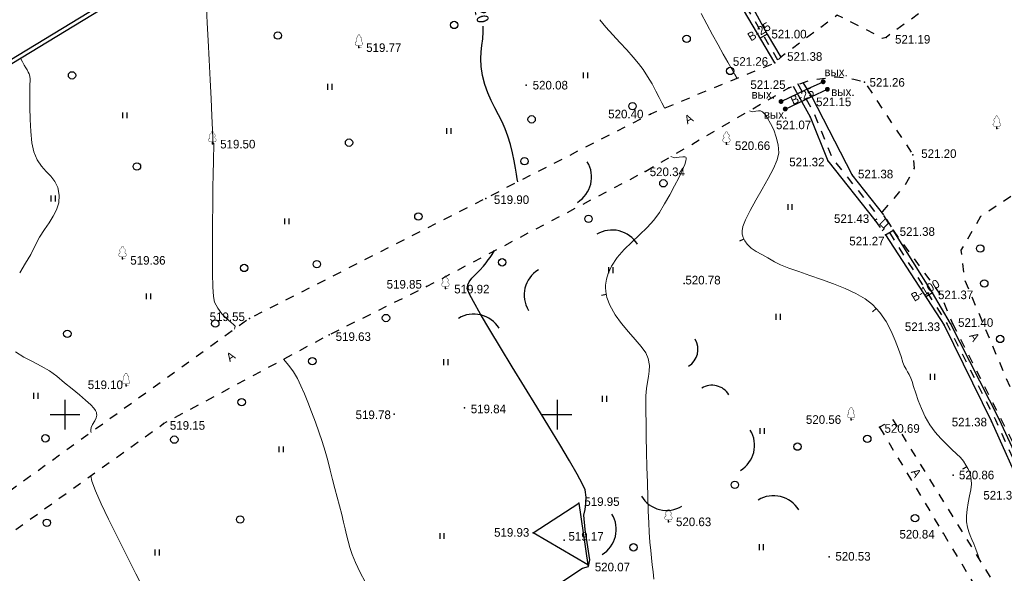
# Model space of a CAD drawing. Header units: millimetres. Extents: x 767170 to 66149698, y -983507 to 2493658.
# Tile 21 of 256: x 1396462 to 1496520, y -744723 to -688462. Entities that reach past the tile are written whole.
import ezdxf

# ---------------------------------------------------------------- set-up
doc = ezdxf.new("R2010")
doc.units = ezdxf.units.MM
doc.linetypes.add('Д_ТРОТ_ТРУБА', pattern=[3, 1.5, -1.5])
doc.linetypes.add('ДОРОГИ_СТРОЯЩ', pattern=[9, 8, -1])
for name, color, linetype in [('(001) Сетка', 92, 'Continuous'), ('(004) Точки рельефа', 7, 'Continuous'), ('(014) Водопровод', 5, 'ИК_Водопровод -------в--------'), ('(022) Возд. Линии', 7, 'Continuous'), ('(025) Дорога', 7, 'Continuous'), ('(028) Гидротехн.', 7, 'Continuous'), ('(031) Горизонтали', 42, 'Continuous'), ('(035) Откосы', 7, 'Continuous'), ('(036) Растительность', 7, 'Continuous'), ('(038) Деревья', 7, 'Continuous'), ('(040) Ограда', 7, 'Continuous'), ('C-TOPO-MAJR', 9, 'Continuous')]:
    doc.layers.add(name, color=color, linetype=linetype)
doc.layers.add('(032) Горизонтали утолщенные', color=32, linetype='Continuous', lineweight=30)
doc.layers.add('(042) Бергштрих', color=32, linetype='Continuous', lineweight=30)
doc.styles.add('BM-431', font='txt')
doc.styles.add('D-431', font='txt')
doc.styles.get("Standard").update_dxf_attribs({"font": 'isocpeui.ttf'})
doc.styles.add('СПДС', font='isocpeur.ttf')
doc.linetypes.add('GAZ_VOZDUSH', pattern='A,1,-2,["~",Standard,S=3,R=0,X=-1.5,Y=-1.5],-1,10', length=14)
doc.linetypes.add('ИК_Водопровод -------в--------', pattern='A,9,-0.6,["В",Standard,S=1.2,R=0,X=0,Y=-0.6],-1.2', length=10.8)
doc.linetypes.add('ОГРАДА_БЕТ', pattern='A,4,["|",Standard,S=0.8,R=0,X=0,Y=-0.8],4', length=8)
doc.linetypes.add('ОТКОСЫ_УКРЕП', pattern='A,0.5,["|",Standard,S=1.2,R=0,X=0,Y=-1.2],0.8,[".",Standard,S=1,R=0.1,X=0.1,Y=-1.2],0.1,["|",Standard,S=0.5,R=0,X=0,Y=-0.5],0', length=1.4)

# ---------------------------------------------------------------- blocks, each defined once
blk = doc.blocks.new('d')
at = {"layer": '(038) Деревья'}
blk.add_ellipse((0, 0), major_axis=(0.265, 0.265), ratio=1, start_param=5.497787, end_param=11.780972, dxfattribs=at)
blk = doc.blocks.new('I04010')
for p, q in [((-0.412273, 0.007146), (-0.412273, 1.207146)), ((0.387727, 1.207146), (0.387727, 0.007146))]:
    blk.add_line(p, q)
blk = doc.blocks.new('Setka')
at = {"layer": '(001) Сетка'}
for p, q in [((0, 1.5), (0, -1.5)), ((-1.5, 0), (1.5, 0))]:
    blk.add_line(p, q, dxfattribs=at)
blk = doc.blocks.new('karagach-flat-26')
at = {"layer": '(038) Деревья', "const_width": 0.0375}
for points in [[(-0.21, 1.01, 0.430853), (-0.26, 0.75, 0.548276)], [(-0.21, 1.01, 0.181567), (-0.12, 1.16, 0.303004)], [(0, 1.31, 0.246034), (-0.12, 1.16, 0.489079)], [(0, 1.31, -0.246034), (0.12, 1.16, -0.489079)], [(0.21, 1.01, -0.181567), (0.12, 1.16, -0.303004)], [(0.21, 1.01, -0.430853), (0.26, 0.75, -0.548276)], [(-0.31, 0.56, 0.626949), (-0.22, 0.21, 0.702465)], [(-0.31, 0.56, 0.383603), (-0.26, 0.75, 0.352912)], [(0.31, 0.56, -0.626949), (0.22, 0.21, -0.702465)], [(0.31, 0.56, -0.383603), (0.26, 0.75, -0.352912)]]:
    blk.add_lwpolyline(points, format="xyb", dxfattribs=at)
for points in [[(0, 0.21), (-0.22, 0.21)], [(0, 0), (0, 0.21)], [(0, 0.21), (0.22, 0.21)], [(0, 0), (0.28, 0)]]:
    blk.add_lwpolyline(points, dxfattribs=at)
at = {"layer": '(038) Деревья'}
blk.add_lwpolyline([(0, 0), (0, 0.21)], dxfattribs=at)
blk = doc.blocks.new('karagach-flat-45')
at = {"layer": '(038) Деревья', "const_width": 0.0375}
for points in [[(-0.21, 1.01, 0.430853), (-0.26, 0.75, 0.548276)], [(-0.21, 1.01, 0.181567), (-0.12, 1.16, 0.303004)], [(0, 1.31, 0.246034), (-0.12, 1.16, 0.489079)], [(0, 1.31, -0.246034), (0.12, 1.16, -0.489079)], [(0.21, 1.01, -0.181567), (0.12, 1.16, -0.303004)], [(0.21, 1.01, -0.430853), (0.26, 0.75, -0.548276)], [(-0.31, 0.56, 0.626949), (-0.22, 0.21, 0.702465)], [(-0.31, 0.56, 0.383603), (-0.26, 0.75, 0.352912)], [(0.31, 0.56, -0.626949), (0.22, 0.21, -0.702465)], [(0.31, 0.56, -0.383603), (0.26, 0.75, -0.352912)]]:
    blk.add_lwpolyline(points, format="xyb", dxfattribs=at)
for points in [[(0, 0.21), (-0.22, 0.21)], [(0, 0), (0, 0.21)], [(0, 0.21), (0.22, 0.21)], [(0, 0), (0.28, 0)]]:
    blk.add_lwpolyline(points, dxfattribs=at)
at = {"layer": '(038) Деревья'}
blk.add_lwpolyline([(0, 0), (0, 0.21)], dxfattribs=at)
blk = doc.blocks.new('karagach-flat-49')
at = {"layer": '(038) Деревья', "const_width": 0.0375}
for points in [[(-0.21, 1.01, 0.430853), (-0.26, 0.75, 0.548276)], [(-0.21, 1.01, 0.181567), (-0.12, 1.16, 0.303004)], [(0, 1.31, 0.246034), (-0.12, 1.16, 0.489079)], [(0, 1.31, -0.246034), (0.12, 1.16, -0.489079)], [(0.21, 1.01, -0.181567), (0.12, 1.16, -0.303004)], [(0.21, 1.01, -0.430853), (0.26, 0.75, -0.548276)], [(-0.31, 0.56, 0.626949), (-0.22, 0.21, 0.702465)], [(-0.31, 0.56, 0.383603), (-0.26, 0.75, 0.352912)], [(0.31, 0.56, -0.626949), (0.22, 0.21, -0.702465)], [(0.31, 0.56, -0.383603), (0.26, 0.75, -0.352912)]]:
    blk.add_lwpolyline(points, format="xyb", dxfattribs=at)
for points in [[(0, 0.21), (-0.22, 0.21)], [(0, 0), (0, 0.21)], [(0, 0.21), (0.22, 0.21)], [(0, 0), (0.28, 0)]]:
    blk.add_lwpolyline(points, dxfattribs=at)
at = {"layer": '(038) Деревья'}
blk.add_lwpolyline([(0, 0), (0, 0.21)], dxfattribs=at)
blk = doc.blocks.new('karagach-flat-48-flat-1')
at = {"layer": '(038) Деревья', "const_width": 0.0375}
for points in [[(-0.21, 1.01, 0.430853), (-0.26, 0.75, 0.548276)], [(-0.21, 1.01, 0.181567), (-0.12, 1.16, 0.303004)], [(0, 1.31, 0.246034), (-0.12, 1.16, 0.489079)], [(0, 1.31, -0.246034), (0.12, 1.16, -0.489079)], [(0.21, 1.01, -0.181567), (0.12, 1.16, -0.303004)], [(0.21, 1.01, -0.430853), (0.26, 0.75, -0.548276)], [(-0.31, 0.56, 0.626949), (-0.22, 0.21, 0.702465)], [(-0.31, 0.56, 0.383603), (-0.26, 0.75, 0.352912)], [(0.31, 0.56, -0.626949), (0.22, 0.21, -0.702465)], [(0.31, 0.56, -0.383603), (0.26, 0.75, -0.352912)]]:
    blk.add_lwpolyline(points, format="xyb", dxfattribs=at)
for points in [[(0, 0.21), (-0.22, 0.21)], [(0, 0), (0, 0.21)], [(0, 0.21), (0.22, 0.21)], [(0, 0), (0.28, 0)]]:
    blk.add_lwpolyline(points, dxfattribs=at)
at = {"layer": '(038) Деревья'}
blk.add_lwpolyline([(0, 0), (0, 0.21)], dxfattribs=at)
blk = doc.blocks.new('karagach-flat-47-flat-1')
at = {"layer": '(038) Деревья', "const_width": 0.0375}
for points in [[(-0.21, 1.01, 0.430853), (-0.26, 0.75, 0.548276)], [(-0.21, 1.01, 0.181567), (-0.12, 1.16, 0.303004)], [(0, 1.31, 0.246034), (-0.12, 1.16, 0.489079)], [(0, 1.31, -0.246034), (0.12, 1.16, -0.489079)], [(0.21, 1.01, -0.181567), (0.12, 1.16, -0.303004)], [(0.21, 1.01, -0.430853), (0.26, 0.75, -0.548276)], [(-0.31, 0.56, 0.626949), (-0.22, 0.21, 0.702465)], [(-0.31, 0.56, 0.383603), (-0.26, 0.75, 0.352912)], [(0.31, 0.56, -0.626949), (0.22, 0.21, -0.702465)], [(0.31, 0.56, -0.383603), (0.26, 0.75, -0.352912)]]:
    blk.add_lwpolyline(points, format="xyb", dxfattribs=at)
for points in [[(0, 0.21), (-0.22, 0.21)], [(0, 0), (0, 0.21)], [(0, 0.21), (0.22, 0.21)], [(0, 0), (0.28, 0)]]:
    blk.add_lwpolyline(points, dxfattribs=at)
at = {"layer": '(038) Деревья'}
blk.add_lwpolyline([(0, 0), (0, 0.21)], dxfattribs=at)
blk = doc.blocks.new('karagach-flat-46-flat-1')
at = {"layer": '(038) Деревья', "const_width": 0.0375}
for points in [[(-0.21, 1.01, 0.430853), (-0.26, 0.75, 0.548276)], [(-0.21, 1.01, 0.181567), (-0.12, 1.16, 0.303004)], [(0, 1.31, 0.246034), (-0.12, 1.16, 0.489079)], [(0, 1.31, -0.246034), (0.12, 1.16, -0.489079)], [(0.21, 1.01, -0.181567), (0.12, 1.16, -0.303004)], [(0.21, 1.01, -0.430853), (0.26, 0.75, -0.548276)], [(-0.31, 0.56, 0.626949), (-0.22, 0.21, 0.702465)], [(-0.31, 0.56, 0.383603), (-0.26, 0.75, 0.352912)], [(0.31, 0.56, -0.626949), (0.22, 0.21, -0.702465)], [(0.31, 0.56, -0.383603), (0.26, 0.75, -0.352912)]]:
    blk.add_lwpolyline(points, format="xyb", dxfattribs=at)
for points in [[(0, 0.21), (-0.22, 0.21)], [(0, 0), (0, 0.21)], [(0, 0.21), (0.22, 0.21)], [(0, 0), (0.28, 0)]]:
    blk.add_lwpolyline(points, dxfattribs=at)
at = {"layer": '(038) Деревья'}
blk.add_lwpolyline([(0, 0), (0, 0.21)], dxfattribs=at)
blk = doc.blocks.new('karagach-flat-30-flat-1-flat-1')
at = {"layer": '(038) Деревья', "const_width": 0.0375}
for points in [[(-0.21, 1.01, 0.430853), (-0.26, 0.75, 0.548276)], [(-0.21, 1.01, 0.181567), (-0.12, 1.16, 0.303004)], [(0, 1.31, 0.246034), (-0.12, 1.16, 0.489079)], [(0, 1.31, -0.246034), (0.12, 1.16, -0.489079)], [(0.21, 1.01, -0.181567), (0.12, 1.16, -0.303004)], [(0.21, 1.01, -0.430853), (0.26, 0.75, -0.548276)], [(-0.31, 0.56, 0.626949), (-0.22, 0.21, 0.702465)], [(-0.31, 0.56, 0.383603), (-0.26, 0.75, 0.352912)], [(0.31, 0.56, -0.626949), (0.22, 0.21, -0.702465)], [(0.31, 0.56, -0.383603), (0.26, 0.75, -0.352912)]]:
    blk.add_lwpolyline(points, format="xyb", dxfattribs=at)
for points in [[(0, 0.21), (-0.22, 0.21)], [(0, 0), (0, 0.21)], [(0, 0.21), (0.22, 0.21)], [(0, 0), (0.28, 0)]]:
    blk.add_lwpolyline(points, dxfattribs=at)
at = {"layer": '(038) Деревья'}
blk.add_lwpolyline([(0, 0), (0, 0.21)], dxfattribs=at)
blk = doc.blocks.new('karagach-flat-76')
at = {"layer": '(038) Деревья', "const_width": 0.0375}
for points in [[(-0.21, 1.01, 0.430853), (-0.26, 0.75, 0.548276)], [(-0.21, 1.01, 0.181567), (-0.12, 1.16, 0.303004)], [(0, 1.31, 0.246034), (-0.12, 1.16, 0.489079)], [(0, 1.31, -0.246034), (0.12, 1.16, -0.489079)], [(0.21, 1.01, -0.181567), (0.12, 1.16, -0.303004)], [(0.21, 1.01, -0.430853), (0.26, 0.75, -0.548276)], [(-0.31, 0.56, 0.626949), (-0.22, 0.21, 0.702465)], [(-0.31, 0.56, 0.383603), (-0.26, 0.75, 0.352912)], [(0.31, 0.56, -0.626949), (0.22, 0.21, -0.702465)], [(0.31, 0.56, -0.383603), (0.26, 0.75, -0.352912)]]:
    blk.add_lwpolyline(points, format="xyb", dxfattribs=at)
for points in [[(0, 0.21), (-0.22, 0.21)], [(0, 0), (0, 0.21)], [(0, 0.21), (0.22, 0.21)], [(0, 0), (0.28, 0)]]:
    blk.add_lwpolyline(points, dxfattribs=at)
at = {"layer": '(038) Деревья'}
blk.add_lwpolyline([(0, 0), (0, 0.21)], dxfattribs=at)
blk = doc.blocks.new('karagach-flat-77')
at = {"layer": '(038) Деревья', "const_width": 0.0375}
for points in [[(-0.21, 1.01, 0.430853), (-0.26, 0.75, 0.548276)], [(-0.21, 1.01, 0.181567), (-0.12, 1.16, 0.303004)], [(0, 1.31, 0.246034), (-0.12, 1.16, 0.489079)], [(0, 1.31, -0.246034), (0.12, 1.16, -0.489079)], [(0.21, 1.01, -0.181567), (0.12, 1.16, -0.303004)], [(0.21, 1.01, -0.430853), (0.26, 0.75, -0.548276)], [(-0.31, 0.56, 0.626949), (-0.22, 0.21, 0.702465)], [(-0.31, 0.56, 0.383603), (-0.26, 0.75, 0.352912)], [(0.31, 0.56, -0.626949), (0.22, 0.21, -0.702465)], [(0.31, 0.56, -0.383603), (0.26, 0.75, -0.352912)]]:
    blk.add_lwpolyline(points, format="xyb", dxfattribs=at)
for points in [[(0, 0.21), (-0.22, 0.21)], [(0, 0), (0, 0.21)], [(0, 0.21), (0.22, 0.21)], [(0, 0), (0.28, 0)]]:
    blk.add_lwpolyline(points, dxfattribs=at)
at = {"layer": '(038) Деревья'}
blk.add_lwpolyline([(0, 0), (0, 0.21)], dxfattribs=at)
blk = doc.blocks.new('A$C27c3a978')
at = {"layer": '(014) Водопровод', "linetype": 'ByBlock'}
h = blk.add_hatch(color=0, dxfattribs=at)
edge = h.paths.add_edge_path()
edge.add_arc((-34667, 10774), 250, 0, 360)
h = blk.add_hatch(color=0, dxfattribs=at)
edge = h.paths.add_edge_path()
edge.add_arc((-34241, 10014), 250, 0, 360)
h = blk.add_hatch(color=0, dxfattribs=at)
edge = h.paths.add_edge_path()
edge.add_arc((-38948, 8769), 250, 0, 360)
h = blk.add_hatch(color=0, dxfattribs=at)
edge = h.paths.add_edge_path()
edge.add_arc((-38521, 8009), 250, 0, 360)
at = {"layer": '(004) Точки рельефа', "color": 7, "linetype": 'ByBlock', "lineweight": -2}
for p in [(-40360, 15616), (-28279, 15291), (-81843, 14261), (-38968, 13289), (-39584, 12685), (-64854, 10428), (-38144, 10164), (-30456, 10733), (-35830, 9290), (-52221, 7498), (-35981, 7197), (-17030, 6029), (-96739, 4457), (-44499, 4428), (-25547, 3367), (-34188, 2739), (-52769, 1661), (-31716, 1308), (-68965, -1076), (-29401, -3293), (-28317, -4782), (-27563, -4314), (-105870, -7219), (-48793, -9737), (-74971, -10028), (-73054, -10240), (-23567, -10673), (-92979, -13284), (-22356, -13943), (-21527, -13774), (-84875, -14932), (-105514, -20128), (-78277, -22989), (-71113, -22352), (-101690, -23957), (-31829, -23586), (-17545, -23752), (-16777, -23512), (-28935, -24341), (-21448, -29201), (-59509, -32033), (-50393, -33953), (-64133, -35075), (-60985, -35806), (-22474, -35101), (-34044, -37485), (-58569, -38325)]:
    blk.add_point(p, dxfattribs=at)
at = {"layer": '(014) Водопровод', "linetype": 'GAZ_VOZDUSH', "ltscale": 600, "flags": 128}
for points in [[(-40360, 15616), (-41066, 15200)], [(-38948, 8769), (-36256, 10050), (-34667, 10774)], [(-38521, 8009), (-35830, 9290), (-34241, 10014)], [(-23567, -10673), (-24229, -11066)]]:
    blk.add_lwpolyline(points, dxfattribs=at)
at = {"layer": '(025) Дорога', "linetype": 'Д_ТРОТ_ТРУБА', "ltscale": 600, "flags": 128}
for points in [[(1354, -47618), (806, -47244), (-9512, -32410), (-13261, -25950), (-20253, -9414), (-20643, -6347), (-18634, -2891), (-14246, 92), (-1152, 7194), (42887, -1735), (63781, -7480), (44243, -21816), (40859, -24347)], [(-29401, -3293), (-28317, -4782), (-27563, -4314), (-28528, -2735), (-29401, -3293)], [(-27563, -4314), (-22692, -10945), (-21527, -13774)], [(-21527, -13774), (-10957, -34627), (-8907, -36746), (-214, -49859)], [(-28935, -24341), (-22474, -35101), (-7813, -59409), (-6343, -58688), (-16311, -41748), (-27556, -23565), (-28935, -24341)]]:
    blk.add_lwpolyline(points, dxfattribs=at)
at = {"layer": '(028) Гидротехн.', "color": 3, "linetype": 'Д_ТРОТ_ТРУБА', "ltscale": 600, "flags": 128}
for points in [[(-39270, 12978), (-50038, 31257), (-55749, 41681), (-58985, 48059)], [(-37292, 10592), (-35545, 7476), (-33752, 3018), (-28965, -3014)], [(-27940, -4548), (-22064, -13841), (-17156, -23578), (-13848, -30858), (-11411, -34934), (-10859, -35544), (-5602, -43596), (-3309, -46905)]]:
    blk.add_lwpolyline(points, dxfattribs=at)
at = {"layer": '(028) Гидротехн.', "ltscale": 600}
for points in [[(-58533, 48232), (-56728, 45241), (-51498, 35021), (-46208, 26379), (-40360, 15616), (-38968, 13289)], [(-39584, 12685), (-50352, 30964), (-56063, 41388), (-59300, 47766)], [(-37728, 10313), (-35981, 7197), (-34188, 2739), (-29401, -3293)], [(-28517, -2753), (-31716, 1308), (-35830, 9290), (-36690, 10687)], [(-28317, -4782), (-22356, -13943), (-17545, -23752), (-14268, -31067), (-11702, -35036), (-11227, -35695), (-5894, -43698), (-3519, -47042)], [(-3100, -46769), (-5448, -43288), (-10572, -35262), (-11208, -34618), (-13467, -30672), (-16777, -23512), (-21712, -13802), (-23567, -10673), (-27563, -4314)]]:
    blk.add_lwpolyline(points, dxfattribs=at)
at = {"layer": '(031) Горизонтали', "color": 42, "linetype": 'Continuous', "lineweight": 0, "ltscale": 600}
for points in [[(-43408, 11115), (-43636, 11503), (-43960, 12061), (-44363, 12766), (-44833, 13597), (-45353, 14530), (-45908, 15543), (-46484, 16614), (-47065, 17719)], [(-50789, 8085), (-50875, 8258), (-51058, 8637), (-51326, 9176), (-51665, 9830), (-52062, 10555), (-52503, 11304), (-52976, 12034), (-53423, 12626), (-53986, 13293), (-54634, 14015), (-55330, 14775), (-56043, 15552), (-56738, 16329), (-57380, 17086)], [(-94494, -14375), (-94456, -14224), (-94412, -14066), (-94544, -13932), (-94863, -13661), (-95294, -13273), (-95761, -12790), (-96191, -12233), (-96507, -11624), (-96608, -11062), (-96677, -10065), (-96720, -8724), (-96740, -7129), (-96741, -5373), (-96729, -3546), (-96707, -1739), (-96680, -44), (-96651, 1448), (-96625, 2647), (-96607, 3461), (-96600, 3800), (-96601, 4084), (-96601, 4322), (-96602, 4429), (-96615, 4479), (-96631, 4528), (-96654, 4575), (-96675, 4623), (-96691, 4966), (-96733, 5903), (-96796, 7305), (-96875, 9043), (-96965, 10988), (-97062, 13012), (-97160, 14985), (-97253, 16779), (-97337, 18266)], [(-109057, -24858), (-109080, -24772), (-109095, -24604), (-109052, -24363), (-108911, -24054), (-108685, -23674), (-108540, -23360), (-108491, -23112), (-108501, -22939), (-108522, -22849), (-108545, -22782), (-108616, -22641), (-108780, -22407), (-109094, -22060), (-109617, -21571), (-110256, -21030), (-110978, -20441), (-111751, -19813), (-112542, -19152), (-113294, -18605), (-114138, -18121), (-115025, -17663), (-115905, -17196), (-116729, -16683)], [(-116319, -8633), (-115726, -7672), (-115195, -6769), (-114774, -5945), (-114303, -5027), (-113810, -4242), (-113333, -3546), (-112906, -2893), (-112567, -2238), (-112352, -1535), (-112297, -740), (-112434, 23), (-112736, 638), (-113151, 1168), (-113625, 1673), (-114106, 2216), (-114542, 2858), (-114879, 3661), (-115075, 4585), (-115197, 5711), (-115263, 6944), (-115287, 8188), (-115285, 9347), (-115272, 10325), (-115264, 11026), (-115277, 11353), (-115354, 11585), (-115448, 11760), (-115571, 11978), (-115693, 12203), (-115848, 12475), (-116033, 12793), (-116247, 13159)], [(-18731, -37836), (-18918, -37360), (-19144, -36739), (-19353, -36187), (-19549, -35741), (-19727, -35347), (-19881, -34949), (-20005, -34495), (-20093, -33930), (-20103, -33339), (-20036, -32683), (-19923, -31998), (-19793, -31319), (-19678, -30683), (-19609, -30123), (-19615, -29677), (-19701, -29214), (-19813, -28844), (-19962, -28515), (-20161, -28174), (-20421, -27767), (-20702, -27420), (-21104, -27026), (-21594, -26577), (-22143, -26066), (-22718, -25484), (-23288, -24824), (-23821, -24077), (-24286, -23262), (-24676, -22428), (-24999, -21614), (-25262, -20859), (-25473, -20202), (-25640, -19682), (-25769, -19337), (-25943, -18980), (-26088, -18707), (-26238, -18436), (-26425, -18085), (-26558, -17740), (-26748, -17159), (-27005, -16398), (-27338, -15513), (-27758, -14561), (-28274, -13597), (-28898, -12677), (-29639, -11857), (-30395, -11276), (-31344, -10733), (-32434, -10227), (-33613, -9754), (-34827, -9314), (-36026, -8903), (-37157, -8520), (-38167, -8163), (-39005, -7829), (-39617, -7517), (-40288, -7122), (-40912, -6780), (-41478, -6458), (-41972, -6121), (-42381, -5739), (-42640, -5376), (-42789, -5061), (-42866, -4826), (-42897, -4700), (-42913, -4595), (-42908, -4356), (-42819, -3933), (-42568, -3264), (-42093, -2300), (-41501, -1243), (-40861, -147), (-40241, 935), (-39710, 1948), (-39336, 2840), (-39187, 3558), (-39245, 4351), (-39428, 5136), (-39696, 5877), (-40011, 6542), (-40333, 7094), (-40570, 7434), (-40721, 7616), (-40805, 7700), (-40842, 7729), (-40902, 7767), (-41031, 7813), (-41238, 7823), (-41522, 7776), (-41862, 7730), (-42145, 7838)], [(-51876, -39768), (-51950, -39016), (-52031, -38316), (-52115, -37616), (-52197, -36864), (-52274, -36008), (-52343, -34996), (-52389, -34046), (-52437, -32847), (-52484, -31463), (-52530, -29955), (-52573, -28385), (-52612, -26815), (-52645, -25307), (-52671, -23924), (-52688, -22727), (-52696, -21778), (-52693, -21140), (-52636, -20380), (-52530, -19750), (-52415, -19192), (-52334, -18643), (-52329, -18042), (-52442, -17330), (-52695, -16764), (-53159, -16123), (-53770, -15410), (-54460, -14631), (-55163, -13791), (-55813, -12893), (-56342, -11942), (-56636, -11147), (-56757, -10533), (-56782, -10114), (-56777, -9903), (-56760, -9693), (-56695, -9283), (-56526, -8695), (-56182, -7956), (-55600, -7092), (-54896, -6282), (-54120, -5510), (-53323, -4762), (-52556, -4022), (-51870, -3277), (-51314, -2512), (-50781, -1614), (-50263, -701), (-49779, 190), (-49350, 1024), (-48997, 1764), (-48740, 2373), (-48617, 2743), (-48580, 2939), (-48585, 3027), (-48596, 3057), (-48631, 3101), (-48731, 3154), (-48944, 3164), (-49301, 3109), (-49770, 3057), (-50145, 3186)], [(-81213, -40042), (-81728, -39090), (-82192, -38092), (-82517, -37271), (-82763, -36554), (-82952, -35903), (-83106, -35281), (-83248, -34649), (-83400, -33971), (-83584, -33207), (-83823, -32321), (-84061, -31452), (-84293, -30553), (-84526, -29630), (-84765, -28685), (-85016, -27725), (-85287, -26752), (-85582, -25771), (-85909, -24787), (-86273, -23804), (-86680, -22752), (-87046, -21798), (-87390, -20928), (-87734, -20131), (-88097, -19394), (-88499, -18704), (-88960, -18048), (-89499, -17414)], [(-99753, -49386), (-99765, -49195), (-99772, -49033), (-99754, -48860), (-99757, -48692), (-99815, -48524), (-99941, -48219), (-100117, -47817), (-100325, -47355), (-100546, -46873), (-100763, -46442), (-101218, -45568), (-101864, -44332), (-102658, -42811), (-103554, -41084), (-104509, -39229), (-105479, -37326), (-106418, -35451), (-107282, -33685), (-108026, -32105), (-108607, -30791), (-108979, -29820), (-109099, -29271)]]:
    blk.add_lwpolyline(points, dxfattribs=at)
at = {"layer": '(032) Горизонтали утолщенные', "color": 32, "linetype": 'Continuous', "lineweight": 30, "ltscale": 600}
for points in [[(-59122, -38647), (-58503, -38492), (-58392, -37817), (-58392, -37817), (-58392, -37817), (-58392, -37817), (-58845, -34730), (-58845, -34730), (-58985, -33263), (-58863, -32677), (-58770, -32085), (-58755, -31441), (-58867, -30697), (-59113, -30113), (-59653, -29104), (-60437, -27743), (-61416, -26102), (-62538, -24253), (-63754, -22268), (-65014, -20221), (-66267, -18182), (-67463, -16225), (-68552, -14422), (-69484, -12845), (-70208, -11567), (-70604, -10807), (-70778, -10416), (-70829, -10248), (-70833, -10194), (-70822, -10074), (-70772, -9848), (-70639, -9539), (-70379, -9173), (-69975, -8765), (-69554, -8377), (-69193, -7975), (-68920, -7612), (-68697, -7328), (-68497, -7066), (-68292, -6772), (-68056, -6387)], [(-63686, -43780), (-63430, -43329), (-62530, -41722), (-61824, -40432), (-61824, -40432), (-61824, -40432), (-59122, -38647)]]:
    blk.add_lwpolyline(points, dxfattribs=at)
at = {"layer": '(035) Откосы', "linetype": 'ОТКОСЫ_УКРЕП', "ltscale": 600}
blk.add_lwpolyline([(-64133, -35075), (-59509, -32033), (-58569, -38325), (-64133, -35075)], dxfattribs=at)
at = {"layer": '(042) Бергштрих', "color": 32, "linetype": 'Continuous', "lineweight": 30, "ltscale": 600}
for p, q in [((-42714, -5219), (-43166, -5432)), ((-56696, -10840), (-57187, -10937)), ((-29268, -12267), (-29639, -12602)), ((-20062, -28345), (-20494, -28597))]:
    blk.add_line(p, q, dxfattribs=at)
for centre, radius, start, end in [((-61205, 1088), 3000, 301.28657, 31.28657), ((-56116, -7287), 3000, 31.28657, 121.28657), ((-62055, -10896), 3000, 121.28657, 211.28657), ((-70174, -15829), 3000, 31.28657, 121.28657), ((-49393, -16424), 2000, 301.28657, 31.28657), ((-45966, -22064), 2000, 31.28657, 121.28657), ((-44639, -26173), 3000, 301.28657, 31.28657), ((-50578, -29782), 3000, 211.28657, 301.28657), ((-39706, -34291), 3000, 31.28657, 121.28657), ((-58697, -34716), 3000, 301.28657, 31.28657)]:
    blk.add_arc(centre, radius, start, end)
at = {"layer": '(001) Сетка', "xscale": 1000, "yscale": 1000, "zscale": 1000}
for p in [(-111715, -23050), (-61715, -23050)]:
    blk.add_blockref('Setka', p, dxfattribs=at)
at = {"layer": '(022) Возд. Линии', "xscale": 1000, "yscale": 1000, "zscale": 1000}
for name, p in [('karagach-flat-30-flat-1-flat-1', (-81843, 14261)), ('karagach-flat-26', (-17030, 6029)), ('karagach-flat-46-flat-1', (-96739, 4457)), ('karagach-flat-49', (-44499, 4428)), ('karagach-flat-47-flat-1', (-105870, -7219)), ('karagach-flat-45', (-73054, -10240)), ('karagach-flat-48-flat-1', (-105514, -20128)), ('karagach-flat-76', (-31829, -23586)), ('karagach-flat-77', (-50393, -33953))]:
    blk.add_blockref(name, p, dxfattribs=at)
at = {"layer": '(036) Растительность', "linetype": 'Continuous', "xscale": 500, "yscale": 500, "zscale": 500}
for p in [(-58817, 11124), (-84784, 9949), (-105622, 7067), (-72709, 5466), (-112911, -1392), (-38034, -2251), (-89166, -3714), (-56239, -8669), (-103225, -11335), (-39240, -13422), (-73000, -18034), (-23562, -19509), (-114664, -21441), (-56879, -21751), (-40871, -25014), (-89750, -26877), (-73395, -35686), (-102341, -37371), (-40944, -36834)]:
    blk.add_blockref('I04010', p, dxfattribs=at)
at = {"layer": '(038) Деревья', "linetype": 'Continuous', "xscale": 1000, "yscale": 1000, "zscale": 1000}
for p in [(-72168, 16550), (-90076, 15472), (-48543, 15149), (-44122, 11875), (-111000, 11427), (-54035, 8302), (-64293, 6959), (-82848, 4588), (-65028, 2700), (-104404, 2165), (-50905, 460), (-75802, -2919), (-58516, -3157), (-18703, -6171), (-93508, -8146), (-86129, -7755), (-67292, -7571), (-18293, -9716), (-79095, -13234), (-96440, -13797), (-111477, -14830), (-16678, -15362), (-86580, -17620), (-93759, -21778), (-113706, -25457), (-100604, -25589), (-37276, -26303), (-30185, -25516), (-43641, -30178), (-113555, -34036), (-93915, -33712), (-25335, -33569), (-53945, -36535)]:
    blk.add_blockref('d', p, dxfattribs=at)
at = {"layer": '(004) Точки рельефа', "linetype": 'ByBlock', "char_height": 875, "attachment_point": 4, "style": 'D-431'}
for s, insert in [('521.00', (-39928, 15612)), ('521.19', (-27362, 15086)), ('519.77', (-81107, 14236)), ('521.26', (-43840, 12830)), ('521.38', (-38332, 13338)), ('521.25', (-42067, 10481)), ('521.26', (-29952, 10710)), ('520.08', (-64188, 10424)), ('521.15', (-35388, 8729)), ('520.40', (-56514, 7490)), ('521.07', (-39465, 6390)), ('519.50', (-95946, 4431)), ('520.66', (-43633, 4276)), ('521.20', (-24701, 3469)), ('521.32', (-38113, 2613)), ('520.34', (-52294, 1618)), ('521.38', (-31128, 1391)), ('519.90', (-68128, -1213)), ('521.43', (-33567, -3139)), ('521.38', (-26892, -4452)), ('521.27', (-32012, -5424)), ('519.36', (-105077, -7376)), ('520.78', (-48668, -9387)), ('519.85', (-79029, -9811)), ('519.92', (-72159, -10302)), ('521.37', (-22997, -10883)), ('519.55', (-97012, -13111)), ('521.33', (-26364, -14129)), ('521.40', (-20958, -13697)), ('519.63', (-84207, -15128)), ('519.10', (-109403, -20022)), ('519.84', (-70480, -22479)), ('519.78', (-82182, -23073)), ('520.56', (-36421, -23556)), ('519.15', (-101057, -24155)), ('520.69', (-28434, -24463)), ('521.38', (-21601, -23813)), ('520.86', (-20868, -29192)), ('521.39', (-18390, -31246)), ('519.95', (-58938, -31894)), ('520.63', (-49623, -33950)), ('519.93', (-68109, -35027)), ('519.17', (-60552, -35423)), ('520.84', (-26917, -35209)), ('520.53', (-33426, -37456)), ('520.07', (-57876, -38543))]:
    blk.add_mtext(s, dxfattribs=dict(at, insert=insert))
at = {"layer": '(014) Водопровод', "color": 0, "linetype": 'Continuous', "style": 'BM-431'}
for s, rotation, p in [('В-25', 31.48625, (-42010, 14862)), ('В-25', 24.5898, (-37736, 8413)), ('В-100', 30.93146, (-25401, -11591))]:
    blk.add_text(s, height=875, rotation=rotation, dxfattribs=at).set_placement(p)
for p in [(-34543, 11345), (-41944, 9064), (-33851, 9330), (-40691, 7014)]:
    blk.add_text('вых.', height=875, dxfattribs=at).set_placement(p)
at = {"layer": '(025) Дорога', "linetype": 'ДОРОГИ_СТРОЯЩ', "style": 'BM-431'}
for s, rotation, p in [('A', 28.53961, (-48468, 6432)), ('Ц', 314.48424, (-29057, -3638)), ('A', 302.99783, (-19862, -15057)), ('A', 33.77613, (-94961, -17725)), ('A', 303.32802, (-25790, -28877))]:
    blk.add_text(s, height=875, rotation=rotation, dxfattribs=at).set_placement(p)
at = {"layer": 'C-TOPO-MAJR', "color": 32, "linetype": 'Continuous', "lineweight": 30, "insert": (-69470, 18019), "char_height": 1250, "width": 2398.75, "attachment_point": 5, "rotation": 283.07345, "style": 'СПДС', "bg_fill": 3, "box_fill_scale": 1.254, "bg_fill_color": 256, "bg_fill_true_color": 13158600, "bg_fill_transparency": 0}
blk.add_mtext('520', dxfattribs=at)
at = {"layer": '(025) Дорога', "linetype": 'Д_ТРОТ_ТРУБА', "ltscale": 600, "flags": 128}
blk.add_lwpolyline([(31408, 59341), (12887, 43852), (11499, 42551), (1677, 35789), (-11752, 25256), (-13817, 24499), (-14694, 24793), (-36093, 43695), (-42005, 52703), (-47281, 48124), (-40945, 41222), (-38075, 38127), (-21168, 21959), (-21168, 21070), (-21457, 20203), (-28279, 15291), (-28689, 15178), (-29438, 15613), (-33238, 17546), (-38968, 13289), (-39584, 12685), (-52221, 7498), (-68965, -1076), (-92979, -13284), (-117328, -30813), (-134879, -45975), (-135854, -46858), (-134072, -48828), (-125964, -41365), (-101690, -23957), (-84875, -14932), (-74971, -10028), (-52769, 1661), (-38144, 10164), (-35966, 10948), (-33321, 11295), (-31553, 11047), (-30456, 10733), (-25547, 3367), (-25420, 1997), (-26350, 272), (-28693, -2466), (-27563, -4314), (-27563, -4314), (-27563, -4314)], dxfattribs=at)
at = {"layer": '(032) Горизонтали утолщенные', "color": 32, "linetype": 'Continuous', "lineweight": 30, "ltscale": 600}
blk.add_lwpolyline([(-65690, 601), (-65756, 904), (-65839, 1383), (-65946, 2004), (-66079, 2735), (-66246, 3543), (-66451, 4397), (-66700, 5263), (-66971, 5999), (-67296, 6709), (-67656, 7411), (-68030, 8123), (-68400, 8863), (-68746, 9649), (-69049, 10498), (-69289, 11428), (-69427, 12331), (-69458, 13112), (-69418, 13813), (-69340, 14474), (-69261, 15136), (-69214, 15839), (-69229, 16416)], dxfattribs=at)
at = {"layer": '(040) Ограда', "ltscale": 600, "flags": 128}
blk.add_lwpolyline([(-61315, 68855), (-65578, 66237), (-56716, 49804), (-133409, 3199), (-196390, -35056), (-116663, -156246), (-112045, -162786)], dxfattribs=at)
at = {"layer": '(040) Ограда', "linetype": 'ОГРАДА_БЕТ', "ltscale": 600, "flags": 128}
blk.add_lwpolyline([(-60764, 68723), (-65046, 66094), (-56183, 49660), (-133201, 2857), (-195828, -35182), (-116332, -156020), (-111718, -162556)], dxfattribs=at)

msp = doc.modelspace()

# ---------------------------------------------------------------- block references
msp.add_blockref('A$C27c3a978', (1512780.29, -705547.05))

doc.saveas('drawing.dxf')
